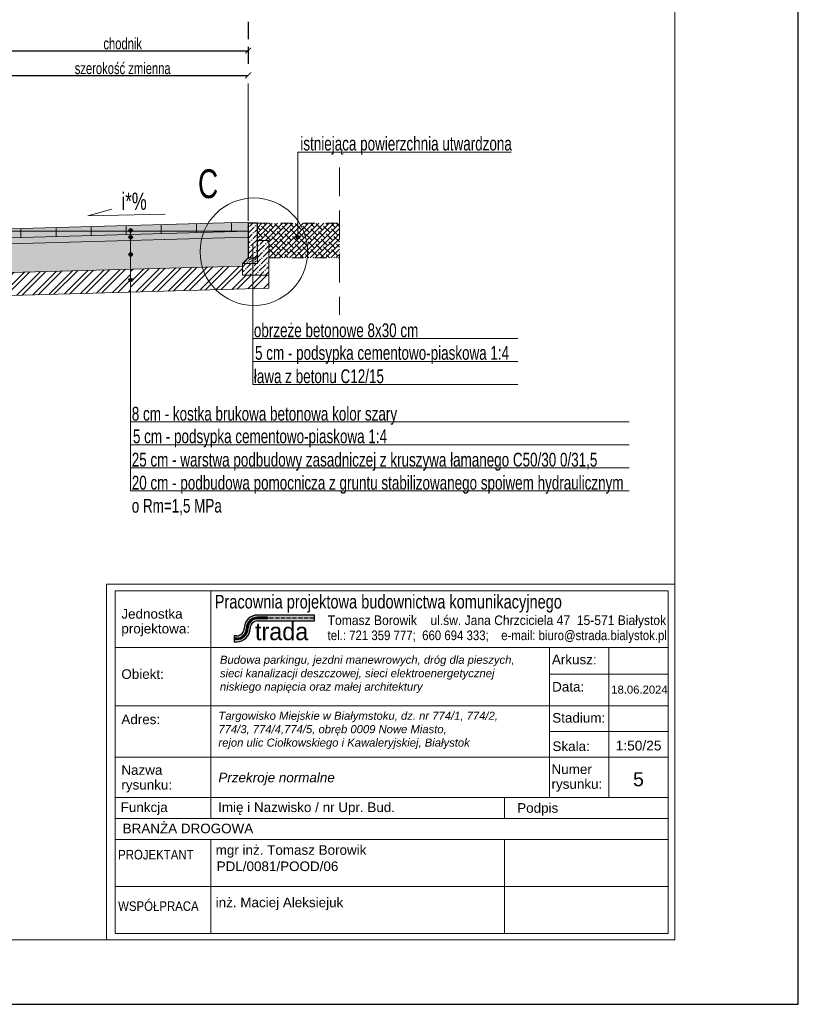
# Model space of a CAD drawing. Extents: x 1619 to 1766, y 1450 to 1506.
# Tile 18 of 19: x 1752 to 1759, y 1459 to 1468. Entities that reach past the tile are written whole.
import ezdxf

# ---------------------------------------------------------------- set-up
doc = ezdxf.new("R2010")
doc.units = 0
doc.linetypes.add('ACAD_ISO03W100', pattern=[30, 12, -18])
doc.linetypes.add('DASHED', pattern=[0.75, 0.5, -0.25])
doc.layers.get('0').update_dxf_attribs({"lineweight": 9})
for name, color, linetype, lineweight in [('!!!_STR_legenda', 7, 'Continuous', 13), ('!str zakres opracowania', 182, 'Continuous', 140), ('_STR_wymiary', 7, 'Continuous', 18)]:
    doc.layers.add(name, color=color, linetype=linetype, lineweight=lineweight)
doc.layers.add('_STR ramka', color=2, linetype='Continuous', lineweight=40, plot=False)
doc.layers.add('tabelka', color=7, linetype='Continuous')
doc.styles.add('Annotative', font='arial.ttf')
doc.styles.add('RAMKA', font='arial.ttf', dxfattribs={"height": 5})
doc.styles.add('STR_Arial', font='arialnarrow.ttf', dxfattribs={"width": 0.85})
doc.styles.add('tab', font='AVGARDN.TTF')
doc.dimstyles.new('STR_50', dxfattribs={"dimtxt": 0.1, "dimasz": 0.05, "dimexe": 0.1, "dimexo": 0.25, "dimgap": 0.01, "dimtad": 1, "dimzin": 0, "dimdsep": 46, "dimtxsty": 'STR_Arial', "dimblk": 'ARCHTICK', "dimcen": 0, "dimazin": 0, "dimtfac": 1, "dimtofl": 0, "dimtmove": 0, "dimatfit": 3, "dimldrblk": 'DOTSMALL', "dimfxl": 0, "dimtolj": 1, "dimtzin": 0, "dimarcsym": 0})

# ---------------------------------------------------------------- blocks, each defined once
blk = doc.blocks.new('11')
at = {"layer": 'tabelka'}
h = blk.add_hatch(color=256, dxfattribs=at)
edge = h.paths.add_edge_path()
edge.add_line((33074.722, 11441.308), (33074.93, 11441.308))
edge.add_arc((33074.93, 11442.388), 1.08, 270, 0)
edge.add_arc((33076.61, 11442.388), 0.6, 90, 180, ccw=False)
edge.add_line((33076.61, 11442.988), (33081.214, 11442.988))
edge.add_line((33081.214, 11442.988), (33081.214, 11443.468))
edge.add_line((33081.214, 11443.468), (33076.61, 11443.468))
edge.add_arc((33076.61, 11442.388), 1.08, 90, 180)
edge.add_arc((33074.93, 11442.388), 0.6, 270, 360, ccw=False)
edge.add_line((33074.93, 11441.788), (33074.722, 11441.788))
edge.add_line((33074.722, 11441.788), (33074.722, 11441.308))
h = blk.add_hatch(color=255, dxfattribs=at)
h.paths.add_polyline_path([(33076.61, 11443.171), (33077.418, 11443.171), (33077.418, 11443.209), (33076.61, 11443.209, 0.414214), (33075.789, 11442.388, -0.414214), (33074.93, 11441.529), (33074.722, 11441.529), (33074.722, 11441.491), (33074.93, 11441.491, 0.414214), (33075.828, 11442.388, -0.414214)])
h.paths.add_polyline_path([(33076.61, 11443.248), (33077.418, 11443.248), (33077.418, 11443.286), (33076.61, 11443.286, 0.414214), (33075.712, 11442.388, -0.414214), (33074.93, 11441.606), (33074.722, 11441.606), (33074.722, 11441.568), (33074.93, 11441.568, 0.414214), (33075.751, 11442.388, -0.414214)])
for points in [[(33077.881, 11443.248), (33077.581, 11443.248), (33077.581, 11443.209), (33077.881, 11443.209)], [(33078.345, 11443.248), (33078.045, 11443.248), (33078.045, 11443.209), (33078.345, 11443.209)], [(33078.809, 11443.248), (33078.509, 11443.248), (33078.509, 11443.209), (33078.809, 11443.209)], [(33079.272, 11443.248), (33078.972, 11443.248), (33078.972, 11443.209), (33079.272, 11443.209)], [(33079.736, 11443.248), (33079.436, 11443.248), (33079.436, 11443.209), (33079.736, 11443.209)], [(33080.2, 11443.248), (33079.9, 11443.248), (33079.9, 11443.209), (33080.2, 11443.209)], [(33080.664, 11443.248), (33080.364, 11443.248), (33080.364, 11443.209), (33080.664, 11443.209)], [(33081.127, 11443.248), (33080.827, 11443.248), (33080.827, 11443.209), (33081.127, 11443.209)]]:
    blk.add_hatch(color=255, dxfattribs=at).paths.add_polyline_path(points)
at = {"layer": 'tabelka', "color": 255}
for p, q in [((33077.418, 11443.286), (33077.418, 11443.248)), ((33077.418, 11443.209), (33077.418, 11443.171)), ((33077.581, 11443.248), (33077.581, 11443.209))]:
    blk.add_line(p, q, dxfattribs=at)
at = {"layer": 'tabelka'}
blk.add_lwpolyline([(33074.722, 11441.308), (33074.93, 11441.308, 0.414214), (33076.01, 11442.388, -0.414214), (33076.61, 11442.988), (33081.214, 11442.988), (33081.214, 11443.468), (33076.61, 11443.468, 0.414214), (33075.53, 11442.388, -0.414214), (33074.93, 11441.788), (33074.722, 11441.788)], format="xyb", close=True, dxfattribs=at)
at = {"layer": 'tabelka', "color": 255, "linetype": 'Continuous', "ltscale": 20, "flags": 128}
for points in [[(33077.418, 11443.286), (33076.61, 11443.286, 0.414214), (33075.712, 11442.388, -0.414214), (33074.93, 11441.606), (33074.722, 11441.606)], [(33077.418, 11443.248), (33076.61, 11443.248, 0.414214), (33075.751, 11442.388, -0.414214), (33074.93, 11441.568), (33074.722, 11441.568)], [(33077.418, 11443.209), (33076.61, 11443.209, 0.414214), (33075.789, 11442.388, -0.414214), (33074.93, 11441.529), (33074.722, 11441.529)], [(33077.418, 11443.171), (33076.61, 11443.171, 0.414214), (33075.828, 11442.388, -0.414214), (33074.93, 11441.491), (33074.722, 11441.491)]]:
    blk.add_lwpolyline(points, format="xyb", dxfattribs=at)
at = {"layer": 'tabelka', "color": 255}
for points in [[(33077.581, 11443.248), (33077.881, 11443.248), (33077.881, 11443.209), (33077.581, 11443.209)], [(33078.045, 11443.248), (33078.345, 11443.248), (33078.345, 11443.209), (33078.045, 11443.209)], [(33078.509, 11443.248), (33078.809, 11443.248), (33078.809, 11443.209), (33078.509, 11443.209)], [(33078.972, 11443.248), (33079.272, 11443.248), (33079.272, 11443.209), (33078.972, 11443.209)], [(33079.436, 11443.248), (33079.736, 11443.248), (33079.736, 11443.209), (33079.436, 11443.209)], [(33079.9, 11443.248), (33080.2, 11443.248), (33080.2, 11443.209), (33079.9, 11443.209)], [(33080.364, 11443.248), (33080.664, 11443.248), (33080.664, 11443.209), (33080.364, 11443.209)], [(33080.827, 11443.248), (33081.127, 11443.248), (33081.127, 11443.209), (33080.827, 11443.209)]]:
    blk.add_lwpolyline(points, close=True, dxfattribs=at)
blk = doc.blocks.new('popopo')
at = {"layer": '_STR_wymiary', "lineweight": 30}
h = blk.add_hatch(color=256, dxfattribs=at)
h.dxf.hatch_style = 1
edge = h.paths.add_edge_path()
edge.add_arc((0, 0), 0.016, 0, 360)
blk.add_circle((0, 0), 0.016, dxfattribs=at)
blk = doc.blocks.new('_ArchTick')
at = {"color": 0, "linetype": 'ByBlock', "lineweight": 60, "const_width": 0.15}
blk.add_lwpolyline([(-0.5, -0.5), (0.5, 0.5)], dxfattribs=at)
blk = doc.blocks.new('*D1555')
at = {"color": 0, "lineweight": -2}
for p, q in [((1751.7941, 1467.5598), (1751.7941, 1467.4098)), ((1753.9743, 1467.5596), (1753.9743, 1467.4096)), ((1751.794, 1467.3098), (1753.9743, 1467.3096))]:
    blk.add_line(p, q, dxfattribs=at)
at = {"layer": 'Defpoints', "color": 0}
for p in [(1751.794, 1467.3098), (1753.9743, 1467.3096), (1753.9743, 1467.3096)]:
    blk.add_point(p, dxfattribs=at)
at = {"color": 0, "linetype": 'ByBlock', "lineweight": -2, "xscale": 0.05, "yscale": 0.05, "zscale": 0.05}
for p, rotation in [((1751.794, 1467.3098), 179.9946701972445), ((1753.9743, 1467.3096), 359.9946701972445)]:
    blk.add_blockref('_ArchTick', p, dxfattribs=dict(at, rotation=rotation))
at = {"color": 0, "lineweight": 13, "insert": (1752.8842, 1467.3708), "char_height": 0.1, "attachment_point": 5, "rotation": 359.99467, "style": 'STR_Arial'}
blk.add_mtext('\\A1;\\A1;szerokość zmienna', dxfattribs=at)
blk = doc.blocks.new('_DotSmall')
at = {"color": 0, "linetype": 'ByBlock', "lineweight": 60, "const_width": 0.5}
blk.add_lwpolyline([(-0.0625, 0, 1), (0.0625, 0, 1)], format="xyb", close=True, dxfattribs=at)
blk = doc.blocks.new('*D1556')
at = {"color": 0, "lineweight": -2}
for p, q in [((1751.794, 1467.775), (1751.794, 1467.625)), ((1753.9743, 1467.775), (1753.9743, 1467.625)), ((1751.794, 1467.525), (1753.9743, 1467.525))]:
    blk.add_line(p, q, dxfattribs=at)
at = {"layer": 'Defpoints', "color": 0}
for p in [(1751.794, 1467.525), (1753.9743, 1467.525), (1753.9743, 1467.525)]:
    blk.add_point(p, dxfattribs=at)
at = {"color": 0, "linetype": 'ByBlock', "lineweight": -2, "xscale": 0.05, "yscale": 0.05, "zscale": 0.05}
for p, rotation in [((1751.794, 1467.525), 179.999925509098), ((1753.9743, 1467.525), 359.999925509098)]:
    blk.add_blockref('_ArchTick', p, dxfattribs=dict(at, rotation=rotation))
at = {"color": 0, "lineweight": 13, "insert": (1752.8842, 1467.5858), "char_height": 0.1, "attachment_point": 5, "rotation": 359.99993, "style": 'STR_Arial'}
blk.add_mtext('\\A1;\\A1;chodnik', dxfattribs=at)

msp = doc.modelspace()

# ---------------------------------------------------------------- hatches: boundary and pattern name
at = {"lineweight": 5}
h = msp.add_hatch(dxfattribs=at)
h.set_pattern_fill('DOTS', color=256, scale=0.01, angle=45, style=0)
h.set_pattern_definition([(45, (-6182.818186, -6003.479938), (-0.005612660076, 0.016837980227), [0, -0.015875])])
h.paths.add_polyline_path([(1752.9533, 1465.8883, -1), (1752.9533, 1465.9204), (1752.9533, 1465.927), (1751.7955, 1465.895), (1751.7963, 1465.845), (1752.9533, 1465.877)])
h.paths.add_polyline_path([(1753.5714, 1465.8941, -0.028356), (1753.5874, 1465.9445), (1752.9533, 1465.927), (1752.9533, 1465.9204, -1), (1752.9533, 1465.8883), (1752.9533, 1465.877)])
h.paths.add_polyline_path([(1753.9743, 1465.9052), (1753.9743, 1465.9552), (1753.5874, 1465.9445, 0.028356), (1753.5714, 1465.8941)])
h = msp.add_hatch(dxfattribs=at)
h.set_pattern_fill('DOTS', color=256, scale=0.01, angle=135, style=0)
h.set_pattern_definition([(45, (284.50007, 11.508526), (-0.00561266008, 0.01683798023), [0, -0.015875])])
h.paths.add_polyline_path([(1753.9243, 1465.6753), (1753.9743, 1465.7253), (1754.0543, 1465.7253), (1754.0543, 1465.6753)])
at = {"layer": '_STR_wymiary', "lineweight": 5}
h = msp.add_hatch(color=255, dxfattribs=at)
h.dxf.hatch_style = 1
h.paths.add_polyline_path([(1753.6278, 1466.0257), (1751.794, 1465.975), (1751.7953, 1465.895), (1752.9533, 1465.927), (1753.5874, 1465.9445, -0.048609)])
h.paths.add_polyline_path([(1753.5874, 1465.9445), (1753.9743, 1465.9552), (1753.9743, 1466.0253), (1753.9743, 1466.0353), (1753.6278, 1466.0257, 0.048609)])
h.paths.add_polyline_path([(1752.9533, 1465.9471, -2.414214), (1752.9693, 1465.9632, -0.414214)], flags=16)
h = msp.add_hatch(dxfattribs=at)
h.set_pattern_fill('CTYSQST', color=0, scale=0.001)
h.set_pattern_definition([(0, (-16018.75432, -15060.90968), (0, 0.3048), []), (90, (-16018.75432, -15060.90968), (-0.3048, 2e-17), [])])
h.paths.add_polyline_path([(1753.6278, 1466.0257), (1751.794, 1465.975), (1751.7953, 1465.895), (1752.9533, 1465.927), (1753.5874, 1465.9445, -0.048609)])
h.paths.add_polyline_path([(1753.5874, 1465.9445), (1753.9743, 1465.9552), (1753.9743, 1466.0253), (1753.9743, 1466.0353), (1753.6278, 1466.0257, 0.048609)])
h.paths.add_polyline_path([(1752.9533, 1465.9471, -2.414214), (1752.9693, 1465.9632, -0.414214)], flags=16)
h = msp.add_hatch(dxfattribs=at)
h.set_pattern_fill('ANSI36', color=5, scale=0.01, angle=180)
h.set_pattern_definition([(45, (102.411435, -46.3401), (0.01683798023, 0.06173926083), [0.079375, -0.015875, 0, -0.015875])])
h.paths.add_polyline_path([(1753.9743, 1466.0253), (1754.0543, 1466.0253), (1754.0543, 1465.9613), (1754.0543, 1465.8753), (1754.0543, 1465.7253), (1753.9743, 1465.7253), (1753.9743, 1465.9853)])
h = msp.add_hatch(dxfattribs=at)
h.set_pattern_fill('ANSI38', color=253, scale=0.01)
h.set_pattern_definition([(45, (-1607.588677, -1588.398627), (-0.0224506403, 0.0224506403), []), (135, (-1607.588677, -1588.398627), (-0.0673519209, 0.0224506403), [0.079375, -0.047625])])
h.paths.add_polyline_path([(1754.7674, 1466.0253), (1754.0543, 1466.0253), (1754.0543, 1465.8753), (1754.1543, 1465.8753), (1754.1543, 1465.7253), (1754.7674, 1465.7253)])
h = msp.add_hatch(dxfattribs=at)
h.set_pattern_fill('stones', color=0, scale=0.2, pattern_type=2)
h.set_pattern_definition([(0, (-3203.60633, -3029.8931), (0, 0.2), [0.01, -0.03, 0.01, -0.15]), (0, (-3203.55633, -3029.8731), (0, 0.2), [0.01, -0.19]), (0, (-3203.65633, -3029.8531), (0, 0.2), [0.02, -0.18]), (0, (-3203.70633, -3029.8431), (0, 0.2), [0.03, -0.17]), (0, (-3203.60633, -3029.8331), (0, 0.2), [0.02, -0.02, 0.03, -0.13]), (0, (-3203.61633, -3029.8031), (0, 0.2), [0.03, -0.17]), (0, (-3203.66633, -3029.7931), (0, 0.2), [0.03, -0.07, 0.03, -0.07]), (0, (-3203.70633, -3029.7631), (0, 0.2), [0.03, -0.01, 0.01, -0.15]), (0, (-3203.57633, -3029.7431), (0, 0.2), [0.01, -0.19]), (0, (-3203.61633, -3029.7231), (0, 0.2), [0.02, -0.18]), (90, (-3203.74633, -3029.7131), (-0.2, 1e-17), [0.02, -0.18]), (90, (-3203.72633, -3029.8531), (-0.2, 1e-17), [0.01, -0.02, 0.03, -0.14]), (90, (-3203.67633, -3029.8331), (-0.2, 1e-17), [0.04, -0.01, 0.01, -0.14]), (90, (-3203.64633, -3029.7831), (-0.2, 1e-17), [0.03, -0.17]), (90, (-3203.63633, -3029.8731), (-0.2, 1e-17), [0.02, -0.18]), (90, (-3203.62633, -3029.7131), (-0.2, 1e-17), [0.02, -0.18]), (90, (-3203.61633, -3029.8331), (-0.2, 1e-17), [0.02, -0.1, 0.01, -0.07]), (90, (-3203.58633, -3029.7331), (-0.2, 1e-17), [0.01, -0.01, 0.01, -0.17]), (90, (-3203.57633, -3029.8231), (-0.2, 1e-17), [0.02, -0.03, 0.02, -0.13]), (90, (-3203.56633, -3029.8731), (-0.2, 1e-17), [0.02, -0.18]), (45, (-3203.73633, -3029.87309), (0, 0.2), [0.0282842, -0.05656854, 0.0424264, -0.1555635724]), (45, (-3203.74633, -3029.87309), (0, 0.2), [0.028284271, -0.254558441]), (45, (-3203.63633, -3029.85309), (0, 0.2), [0.028284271, -0.254558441]), (45, (-3203.65633, -3029.75309), (0, 0.2), [0.028284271, -0.254558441]), (45, (-3203.56633, -3029.85309), (0, 0.2), [0.028284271, -0.254558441]), (45, (-3203.73633, -3029.83309), (0, 0.2), [0.0141421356, -0.268700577]), (45, (-3203.71633, -3029.77309), (0, 0.2), [0.0141421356, -0.268700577]), (45, (-3203.69633, -3029.84309), (0, 0.2), [0.0141421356, -0.268700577]), (45, (-3203.67633, -3029.77309), (0, 0.2), [0.0141421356, -0.268700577]), (45, (-3203.61633, -3029.81309), (0, 0.2), [0.0141421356, -0.268700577]), (45, (-3203.61633, -3029.70309), (0, 0.2), [0.0141421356, -0.268700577]), (45, (-3203.59633, -3029.72309), (0, 0.2), [0.0141421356, -0.268700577]), (45, (-3203.58633, -3029.83309), (0, 0.2), [0.0141421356, -0.268700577]), (45, (-3203.57633, -3029.88309), (0, 0.2), [0.0141421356, -0.268700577]), (45, (-3203.57633, -3029.80309), (0, 0.2), [0.0141421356, -0.268700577]), (45, (-3203.57633, -3029.70309), (0, 0.2), [0.0141421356, -0.268700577]), (45, (-3203.56633, -3029.74309), (0, 0.2), [0.0141421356, -0.268700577]), (135, (-3203.60633, -3029.72309), (-0.2, 4e-17), [0.0141421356, -0.268700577]), (135, (-3203.58633, -3029.70309), (-0.2, 4e-17), [0.0141421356, -0.268700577]), (135, (-3203.57633, -3029.74309), (-0.2, 4e-17), [0.0141421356, -0.268700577]), (135, (-3203.54633, -3029.70309), (-0.2, 4e-17), [0.0141421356, -0.268700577]), (135, (-3203.64633, -3029.77309), (-0.2, 4e-17), [0.0141421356, -0.268700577]), (135, (-3203.66633, -3029.79309), (-0.2, 4e-17), [0.0141421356, -0.268700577]), (135, (-3203.72633, -3029.84309), (-0.2, 4e-17), [0.0141421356, -0.268700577]), (135, (-3203.70633, -3029.84309), (-0.2, 4e-17), [0.0141421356, -0.268700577]), (135, (-3203.68633, -3029.77309), (-0.2, 4e-17), [0.0141421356, -0.268700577]), (135, (-3203.72633, -3029.80309), (-0.2, 4e-17), [0.0141421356, -0.268700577]), (135, (-3203.60633, -3029.83309), (-0.2, 4e-17), [0.0141421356, -0.268700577]), (135, (-3203.57633, -3029.81309), (-0.2, 4e-17), [0.0141421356, -0.268700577]), (135, (-3203.56633, -3029.85309), (-0.2, 4e-17), [0.0141421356, -0.268700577]), (135, (-3203.56633, -3029.83309), (-0.2, 4e-17), [0.0141421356, -0.268700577]), (135, (-3203.55633, -3029.87309), (-0.2, 4e-17), [0.0141421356, -0.268700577]), (135, (-3203.71633, -3029.75309), (-0.2, 4e-17), [0.028284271, -0.254558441]), (135, (-3203.61633, -3029.81309), (-0.2, 4e-17), [0.028284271, -0.254558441]), (135, (-3203.62633, -3029.88309), (-0.2, 4e-17), [0.070710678, -0.2121320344]), (26.5650512, (-3203.74633, -3029.79309), (0.2, 8e-11), [0.02236, -0.4248535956]), (26.5650512, (-3203.71633, -3029.85309), (0.2, 8e-11), [0.02236, -0.4248535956]), (26.5650512, (-3203.67633, -3029.76309), (0.2, 8e-11), [0.02236, -0.4248535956]), (26.5650512, (-3203.59633, -3029.89309), (0.2, 8e-11), [0.02236, -0.4248535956]), (26.5650512, (-3203.62633, -3029.84309), (0.2, 8e-11), [0.02236, -0.4248535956]), (26.5650512, (-3203.60633, -3029.80309), (0.2, 8e-11), [0.02236, -0.4248535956]), (26.5650512, (-3203.63633, -3029.73309), (0.2, 8e-11), [0.02236, -0.4248535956]), (26.5650512, (-3203.56633, -3029.74309), (0.2, 8e-11), [0.02236, -0.4248535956]), (63.4349488, (-3203.72633, -3029.79309), (8e-11, 0.2), [0.02236, -0.4248535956]), (63.4349488, (-3203.72633, -3029.78309), (8e-11, 0.2), [0.02236, -0.4248535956]), (63.4349488, (-3203.64633, -3029.75309), (8e-11, 0.2), [0.04472, -0.4024935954]), (63.4349488, (-3203.57633, -3029.76309), (8e-11, 0.2), [0.02236, -0.4248535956]), (63.4349488, (-3203.58633, -3029.79309), (8e-11, 0.2), [0.02236, -0.4248535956]), (63.4349488, (-3203.68633, -3029.83309), (8e-11, 0.2), [0.02236, -0.4248535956]), (63.4349488, (-3203.58633, -3029.72309), (8e-11, 0.2), [0.02236, -0.4248535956]), (63.4349488, (-3203.55633, -3029.73309), (8e-11, 0.2), [0.02236, -0.4248535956]), (116.5650512, (-3203.73633, -3029.73309), (-8e-11, 0.2), [0.02236, -0.4248535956]), (116.5650512, (-3203.62633, -3029.89309), (-8e-11, 0.2), [0.02236, -0.4248535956]), (116.5650512, (-3203.71633, -3029.76309), (-8e-11, 0.2), [0.02236, -0.4248535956]), (116.5650512, (-3203.56633, -3029.78309), (-8e-11, 0.2), [0.02236, -0.4248535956]), (116.5650512, (-3203.63633, -3029.79309), (-8e-11, 0.2), [0.02236, -0.4248535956]), (116.5650512, (-3203.57633, -3029.75309), (-8e-11, 0.2), [0.02236, -0.4248535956]), (116.5650512, (-3203.67633, -3029.79309), (-8e-11, 0.2), [0.02236, -0.4248535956]), (116.5650512, (-3203.71633, -3029.83309), (-8e-11, 0.2), [0.02236, -0.4248535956]), (153.4349488, (-3203.72633, -3029.74309), (-0.2, 8e-11), [0.02236, -0.4248535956]), (153.4349488, (-3203.65633, -3029.85309), (-0.2, 8e-11), [0.02236, -0.4248535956]), (153.4349488, (-3203.69633, -3029.76309), (-0.2, 8e-11), [0.02236, -0.4248535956]), (153.4349488, (-3203.57633, -3029.84309), (-0.2, 8e-11), [0.02236, -0.4248535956]), (153.4349488, (-3203.60633, -3029.89309), (-0.2, 8e-11), [0.02236, -0.4248535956]), (153.4349488, (-3203.58633, -3029.73309), (-0.2, 8e-11), [0.02236, -0.4248535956]), (153.4349488, (-3203.61633, -3029.80309), (-0.2, 8e-11), [0.02236, -0.4248535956]), (153.4349488, (-3203.72633, -3029.74309), (-0.2, 8e-11), [0.02236, -0.4248535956]), (153.4349488, (-3203.54633, -3029.79309), (-0.2, 8e-11), [0.02236, -0.4248535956]), (243.4349488, (-3203.73633, -3029.87309), (-8e-11, -0.2), [0.02236, -0.4248535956])])
h.paths.add_polyline_path([(1752.9533, 1465.7378, -1), (1752.9533, 1465.7699), (1752.9533, 1465.877), (1751.7964, 1465.845), (1751.801, 1465.595), (1752.9533, 1465.6269)])
h.paths.add_polyline_path([(1753.5714, 1465.8941), (1752.9533, 1465.877), (1752.9533, 1465.7699, -1), (1752.9533, 1465.7378), (1752.9533, 1465.6269), (1753.5764, 1465.6441, -0.136269)])
h.paths.add_polyline_path([(1753.9243, 1465.6537), (1753.9243, 1465.6753), (1753.9743, 1465.7253), (1753.9743, 1465.9052), (1753.5714, 1465.8941, 0.136269), (1753.5764, 1465.6441)])
h = msp.add_hatch(dxfattribs=at)
h.set_pattern_fill('ANSI36', color=0, scale=0.01, angle=180)
h.set_pattern_definition([(45, (-1499.464564, -1550.217174), (0.01683798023, 0.06173926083), [0.079375, -0.015875, 0, -0.015875])])
h.paths.add_polyline_path([(1754.0543, 1465.7253), (1754.0543, 1465.8753), (1754.1543, 1465.8753), (1754.1543, 1465.5753), (1753.9243, 1465.5753), (1753.9243, 1465.6753), (1754.0543, 1465.6753)])
h = msp.add_hatch(dxfattribs=at)
h.set_pattern_fill('ANSI32', color=0, scale=0.01)
h.set_pattern_definition([(45, (-3203.74633, -3029.89309), (-0.0673519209, 0.0673519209), []), (45, (-3203.70143, -3029.89309), (-0.0673519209, 0.0673519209), [])])
h.paths.add_polyline_path([(1752.9533, 1465.5164, -1), (1752.9533, 1465.5485), (1752.9533, 1465.6269), (1751.8011, 1465.595), (1751.8048, 1465.395), (1752.9533, 1465.4268)])
h = msp.add_hatch(dxfattribs=at)
h.set_pattern_fill('ANSI32', color=0, scale=0.01)
h.set_pattern_definition([(45, (-4805.62233, -4533.77017), (-0.0673519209, 0.0673519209), []), (45, (-4805.57742, -4533.77017), (-0.0673519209, 0.0673519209), [])])
h.paths.add_polyline_path([(1752.9533, 1465.4268), (1753.6941, 1465.4473, -0.124616), (1753.5764, 1465.6441), (1752.9533, 1465.6269), (1752.9533, 1465.5485, -1), (1752.9533, 1465.5164)])
h.paths.add_polyline_path([(1753.6941, 1465.4473), (1754.0143, 1465.4561), (1754.0143, 1465.5753), (1753.9243, 1465.5753), (1753.9243, 1465.6537), (1753.5764, 1465.6441, 0.124616)])
h.paths.add_polyline_path([(1754.0143, 1465.5753), (1754.0143, 1465.4561), (1754.1543, 1465.46), (1754.1543, 1465.5753)])

# ---------------------------------------------------------------- linework, layer by layer
at = {"lineweight": 5}
msp.add_lwpolyline([(1688.027, 1473.5355), (1757.6828, 1473.5355), (1757.6828, 1459.798), (1688.027, 1459.798)], close=True, dxfattribs=at)
at = {"linetype": 'DASHED', "lineweight": 13, "ltscale": 0.5}
msp.add_lwpolyline([(1754.7674, 1466.5106), (1754.7674, 1465.229)], dxfattribs=at)
for points in [[(1753.2524, 1466.1045), (1752.5804, 1466.0911), (1752.7908, 1466.147)], [(1754.0543, 1465.8753), (1754.1543, 1465.8753), (1754.1543, 1465.5753), (1753.9243, 1465.5753), (1753.9243, 1465.6753), (1754.0543, 1465.6753), (1754.0543, 1465.7253)], [(1753.9243, 1465.6753), (1753.9743, 1465.7253)]]:
    msp.add_lwpolyline(points)
at = {"color": 190, "lineweight": 30}
msp.add_lwpolyline([(1754.0543, 1466.0253), (1753.9743, 1466.0253), (1753.9743, 1465.7253), (1754.0543, 1465.7253)], close=True, dxfattribs=at)
at = {"color": 190, "lineweight": 18}
msp.add_circle((1754.024, 1465.7781), 0.4672, dxfattribs=at)
at = {"layer": '_STR ramka', "lineweight": 30}
msp.add_lwpolyline([(1685.9845, 1474.0884), (1685.9845, 1459.2384), (1758.7554, 1459.2384), (1758.7554, 1474.0884), (1685.9845, 1474.0884)], dxfattribs=at)
at = {"layer": '_STR_wymiary', "lineweight": 5}
for points in [[(1753.9743, 1466.045), (1753.9743, 1467.2398)], [(1751.7938, 1465.975), (1753.9743, 1466.0353)], [(1751.7961, 1465.895), (1753.9765, 1465.9553)], [(1751.7974, 1465.845), (1753.9779, 1465.9053)], [(1751.8043, 1465.5951), (1753.9243, 1465.6537)], [(1751.8099, 1465.3952), (1754.1543, 1465.46), (1754.1543, 1465.5753)], [(1752.0443, 1465.3974), (1752.0443, 1465.3974)]]:
    msp.add_lwpolyline(points, dxfattribs=at)
at = {"layer": '_STR_wymiary', "lineweight": 15}
for points in [[(1754.4065, 1465.9037), (1754.4065, 1466.6423), (1756.2598, 1466.6423)], [(1752.9533, 1465.9632), (1752.9533, 1464.2999), (1757.2843, 1464.2999)], [(1754.0143, 1464.6251), (1754.0143, 1465.8401)], [(1754.0143, 1465.0251), (1754.0143, 1465.0251), (1756.3186, 1465.0251)], [(1754.0143, 1464.8251), (1754.0143, 1464.8251), (1756.3186, 1464.8251)], [(1752.9533, 1464.6999), (1752.9533, 1464.4999), (1752.9533, 1464.4999)], [(1754.0143, 1464.6251), (1754.0143, 1464.6251), (1756.3186, 1464.6251)], [(1752.9533, 1464.2999), (1752.9533, 1464.0999), (1757.2843, 1464.0999)], [(1752.9533, 1464.0999), (1752.9533, 1463.8999), (1757.2843, 1463.8999)], [(1752.9533, 1463.8999), (1752.9533, 1463.6999), (1757.2843, 1463.6999)]]:
    msp.add_lwpolyline(points, dxfattribs=at)
at = {"layer": '_STR_wymiary', "color": 253, "linetype": 'ACAD_ISO03W100', "lineweight": 9, "ltscale": 0.005}
for points in [[(1754.0543, 1466.0253), (1754.7674, 1466.0253)], [(1754.1543, 1465.7253), (1754.7674, 1465.7253)]]:
    msp.add_lwpolyline(points, dxfattribs=at)

# ---------------------------------------------------------------- block references
at = {"layer": '_STR_wymiary', "color": 1, "lineweight": 30}
for p in [(1752.9533, 1465.9632), (1752.9533, 1465.9043), (1754.4065, 1465.9037), (1752.9533, 1465.7538), (1752.9533, 1465.5324)]:
    msp.add_blockref('popopo', p, dxfattribs=at)

# ---------------------------------------------------------------- texts
at = {"color": 190, "lineweight": 18, "style": 'STR_Arial', "width": 0.85}
msp.add_text('C', height=0.25, dxfattribs=at).set_placement((1753.5384, 1466.2438))
at = {"lineweight": 18, "style": 'STR_Arial', "width": 0.85}
msp.add_text('i*%%%', height=0.15, rotation=359.99901, dxfattribs=at).set_placement((1752.8741, 1466.1416))
at = {"lineweight": 18, "char_height": 0.12, "attachment_point": 1, "style": 'STR_Arial'}
for s, insert, width in [('istniejąca powierzchnia utwardzona', (1754.4281, 1466.7779), 4.638791), ('obrzeże betonowe 8x30 cm', (1754.0243, 1465.1553), 4.638791), ('5 cm - podsypka cementowo-piaskowa 1:4', (1754.0343, 1464.9593), 4.638791), ('5 cm - podsypka cementowo-piaskowa 1:4', (1749.5182, 1464.8429), 4.638791), ('{\\A1;ława z betonu C12/15}', (1754.0241, 1464.7559), 4.269026), ('8 cm - kostka brukowa betonowa kolor szary', (1752.9633, 1464.4302), 4.638791), ('5 cm - podsypka cementowo-piaskowa 1:4', (1752.9733, 1464.2342), 4.638791), ('{\\A1;25 cm - warstwa podbudowy zasadniczej z kruszywa łamanego C50/30 0/31,5}', (1752.9631, 1464.0307), 4.582447), ('{\\A1;20 cm - podbudowa pomocnicza z gruntu stabilizowanego spoiwem hydraulicznym}\\P{\\A1;o Rm=1,5 MPa}', (1752.9631, 1463.8307), 4.269026)]:
    msp.add_mtext(s, dxfattribs=dict(at, insert=insert, width=width))

# ---------------------------------------------------------------- dimensions: what is measured, and where the dimension line sits
at = {"lineweight": 13}
for p1, p2, text, picture, middle in [((1751.794, 1467.525), (1753.9743, 1467.525), '\\A1;chodnik', '*D1556', (1752.8842, 1467.5858)), ((1751.794, 1467.3098), (1753.9743, 1467.3096), '\\A1;szerokość zmienna', '*D1555', (1752.8842, 1467.3708))]:
    dim = msp.add_aligned_dim(p1=p1, p2=p2, distance=0, text=text, dimstyle='STR_50', override={"dimtxsty": 'STR_Arial', "dimldrblk": 'DotSmall'}, dxfattribs=at)
    dim.commit()
    dim.dimension.update_dxf_attribs({"geometry": picture, "text_midpoint": middle})

# ---------------------------------------------------------------- next in the draw order: wipeouts: each hides what was drawn before it
at = {"color": 0, "lineweight": 20}
msp.add_wipeout([(1752.7422, 1462.8888), (1757.6828, 1462.8888), (1757.6828, 1459.798), (1752.7422, 1459.798)], dxfattribs=at).dxf.layer = '!str zakres opracowania'

# ---------------------------------------------------------------- next in the draw order: linework, layer by layer
at = {"layer": '!!!_STR_legenda', "lineweight": 15}
for p, q in [((1752.8189, 1460.2627), (1752.8189, 1462.8305)), ((1752.8189, 1462.8305), (1757.6236, 1462.8305)), ((1753.6511, 1462.8305), (1753.6511, 1460.854)), ((1757.6236, 1462.8305), (1757.6236, 1460.2627)), ((1757.6236, 1462.8305), (1757.6236, 1460.2627)), ((1752.8189, 1459.8539), (1752.8189, 1462.4217)), ((1757.6236, 1462.4217), (1757.6236, 1459.8539)), ((1752.8189, 1462.3388), (1757.6236, 1462.3388)), ((1756.5928, 1462.3388), (1756.5928, 1461.0366)), ((1757.1082, 1462.3388), (1757.1082, 1461.0366)), ((1756.5928, 1462.1085), (1757.6236, 1462.1085)), ((1752.8189, 1461.8333), (1756.5928, 1461.8333)), ((1756.5928, 1461.8333), (1757.6236, 1461.8333)), ((1756.5928, 1461.6082), (1757.6236, 1461.6082)), ((1752.8189, 1461.3848), (1757.6236, 1461.3848)), ((1752.8189, 1461.0366), (1757.6236, 1461.0366)), ((1756.2009, 1461.0366), (1756.2009, 1460.854)), ((1752.8189, 1460.854), (1757.6236, 1460.854)), ((1752.8189, 1460.6714), (1757.6236, 1460.6714)), ((1753.6511, 1460.6714), (1753.6511, 1460.2627)), ((1756.2009, 1460.6714), (1756.2008, 1460.2627)), ((1757.6236, 1460.2627), (1752.8189, 1460.2627)), ((1753.6511, 1460.2627), (1753.6511, 1459.8539)), ((1756.2009, 1460.2627), (1756.2008, 1459.8539)), ((1757.6236, 1459.8539), (1752.8189, 1459.8539))]:
    msp.add_line(p, q, dxfattribs=at)
msp.add_lwpolyline([(1752.7422, 1462.8888), (1757.6828, 1462.8888), (1757.6828, 1459.798), (1752.7422, 1459.798)], close=True, dxfattribs=at)

# ---------------------------------------------------------------- next in the draw order: block references
at = {"layer": '!!!_STR_legenda', "lineweight": 0, "xscale": 0.1076737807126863, "yscale": 0.1076737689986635, "zscale": 0.1076737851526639, "rotation": 359.9999999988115}
msp.add_blockref('11', (-1807.4273, 230.4598), dxfattribs=at)

# ---------------------------------------------------------------- next in the draw order: texts
at = {"layer": '!!!_STR_legenda', "lineweight": 15}
for s, height, style, width, p in [('Pracownia projektowa budownictwa komunikacyjnego', 0.118259, 'tab', 0.8, (1753.6841, 1462.678)), ('Jednostka', 0.08353, 'RAMKA', 1, (1752.8727, 1462.5896)), ('projektowa:', 0.083533, 'RAMKA', 1, (1752.8727, 1462.4611)), ('tel.: 721 359 777;  660 694 333;', 0.083533, 'RAMKA', 0.85, (1754.6648, 1462.403)), ('e-mail: biuro@strada.bialystok.pl', 0.083533, 'RAMKA', 0.85, (1756.1735, 1462.403)), ('Arkusz:', 0.08353, 'RAMKA', 1, (1756.6142, 1462.1925)), ('Obiekt:', 0.08353, 'RAMKA', 1, (1752.8727, 1462.066)), ('Data:', 0.08353, 'RAMKA', 1, (1756.6162, 1461.956)), ('18.06.2024', 0.07, 'Annotative', 1, (1757.1302, 1461.9381)), ('Adres:', 0.08353, 'RAMKA', 1, (1752.8727, 1461.6728)), ('Stadium:', 0.08353, 'RAMKA', 1, (1756.6171, 1461.6862)), ('Skala:', 0.08353, 'RAMKA', 1, (1756.619, 1461.4391)), ('1:50/25', 0.08532, 'RAMKA', 1, (1757.1684, 1461.4442)), ('Nazwa ', 0.08353, 'RAMKA', 1, (1752.8727, 1461.2327)), ('Numer', 0.08353, 'RAMKA', 1, (1756.611, 1461.2397)), ('5', 0.1214, 'RAMKA', 1, (1757.319, 1461.1336)), ('rysunku:', 0.08353, 'RAMKA', 1, (1752.8727, 1461.1042)), ('rysunku:', 0.08353, 'RAMKA', 1, (1756.611, 1461.1112)), ('Funkcja', 0.08353, 'RAMKA', 1, (1752.8669, 1460.9091)), ('Imię i Nazwisko / nr Upr. Bud.', 0.083533, 'RAMKA', 1, (1753.7138, 1460.9089)), ('Podpis', 0.08353, 'RAMKA', 1, (1756.3125, 1460.9029)), ('PROJEKTANT', 0.08353, 'RAMKA', 0.85, (1752.8445, 1460.4971)), ('mgr inż. Tomasz Borowik', 0.083533, 'Annotative', 1, (1753.6924, 1460.5377)), ('PDL/0081/POOD/06', 0.083533, 'Annotative', 1, (1753.7012, 1460.3961)), ('WSPÓŁPRACA', 0.08353, 'RAMKA', 0.85, (1752.8445, 1460.0497)), ('inż. Maciej Aleksiejuk', 0.083533, 'Annotative', 1, (1753.6924, 1460.0817))]:
    msp.add_text(s, height=height, dxfattribs=dict(at, style=style, width=width)).set_placement(p)
at = {"layer": '!!!_STR_legenda', "lineweight": 15, "style": 'RAMKA', "oblique": 0.88, "width": 0.900212}
msp.add_text('Tomasz Borowik    ul.św. Jana Chrzciciela 47  15-571 Białystok', height=0.083513, dxfattribs=at).set_placement((1754.6648, 1462.5339))
at = {"layer": '!!!_STR_legenda', "lineweight": 0, "style": 'tab', "width": 1}
msp.add_text('trada', height=0.15178, dxfattribs=at).set_placement((1754.0341, 1462.4023))
at = {"layer": '!!!_STR_legenda', "lineweight": 30, "style": 'RAMKA', "width": 1}
msp.add_text('BRANŻA DROGOWA', height=0.08353, dxfattribs=at).set_placement((1752.8841, 1460.7247))
at = {"layer": '!!!_STR_legenda', "lineweight": 15, "width": 2.662419, "attachment_point": 1, "style": 'Annotative'}
for s, insert, char_height in [('{\\fArial|b0|i1|c238|p34;Budowa parkingu, jezdni manewrowych, dróg dla pieszych, sieci kanalizacji deszczowej, sieci elektroenergetycznej niskiego napięcia oraz małej architektury}', (1753.7294, 1462.2673), 0.07), ('{\\fArial|b0|i1|c238|p34;Targowisko Miejskie w Białymstoku, dz. nr 774/1, 774/2, 774/3, 774/4,774/5, obręb 0009 Nowe Miasto, \\Prejon ulic Ciołkowskiego i Kawaleryjskiej, Białystok}', (1753.7159, 1461.7809), 0.07), ('{\\fArial|b0|i1|c238|p34;Przekroje normalne}', (1753.7159, 1461.2509), 0.083533)]:
    msp.add_mtext(s, dxfattribs=dict(at, insert=insert, char_height=char_height))

doc.saveas('drawing.dxf')
